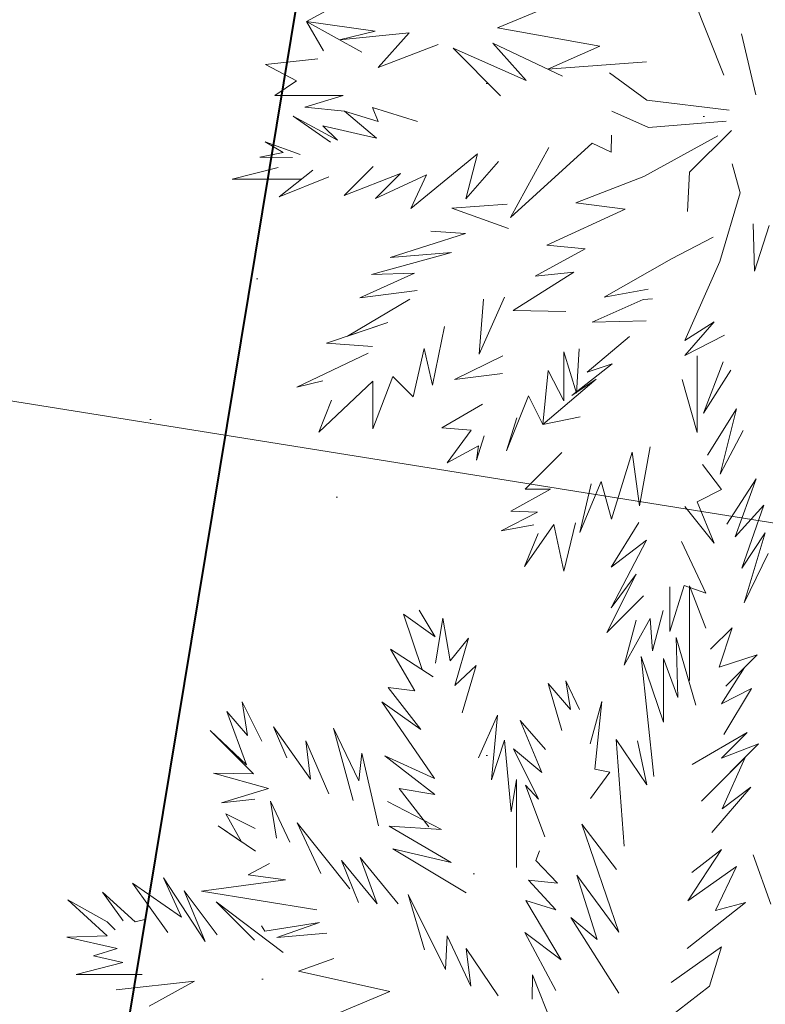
# Model space of a CAD drawing. Header units: millimetres. Extents: x 6487905018 to 6488192500, y 5882180700 to 5882375224.
# Tile 160 of 256: x 6488052210 to 6488053269, y 5882259271 to 5882260671. Entities that reach past the tile are written whole.
import ezdxf
from ezdxf.xclip import XClip

# ---------------------------------------------------------------- set-up
doc = ezdxf.new("R2010")
doc.units = ezdxf.units.MM
doc.header["$MEASUREMENT"] = 0
doc.header["$XCLIPFRAME"] = 2
doc.linetypes.add('Przerywana', pattern=[2400, 1200, -1200])
doc.linetypes.add('Wipeout_Contour', pattern=[1000, 0, -1000])
for name, color, linetype, lineweight in [('drzewa_Nr_pióra__154', 94, 'Continuous', 5), ('LEGENDA_Nr_pióra__20', 2, 'Continuous', 40), ('linie plan_Nr_pióra__2', 160, 'Continuous', 25), ('przewod_telekomunikacyjny__linia__Nr_pióra__1', 7, 'Continuous', 0), ('teren zielony_Nr_pióra__157', 93, 'Continuous', 0), ('Wymiarowanie_Nr_pióra__1', 7, 'Continuous', 0)]:
    doc.layers.add(name, color=color, linetype=linetype, lineweight=lineweight)
for name, color, linetype in [('Mapa cyfrowa', 7, 'Continuous'), ('przewod_telekomunikacyjny__linia_', 7, 'Continuous'), ('Wymiarowanie', 7, 'Continuous'), ('Zamość 06.10._2_Mapa cyfrowa', 7, 'Continuous')]:
    doc.layers.add(name, color=color, linetype=linetype)
doc.styles.add('GENERATED_STYLE_2', font='txt')
doc.linetypes.add('Symbol', pattern='A,0,[5,PZT Orlen Zamość.pdf1.Shx,S=11.904762,R=0,X=0,Y=0],-2000,0', length=2000)
doc.dimstyles.new('GENERATED_STYLE__1', dxfattribs={"dimtxt": 750, "dimasz": 570, "dimexe": 0.18, "dimexo": 0, "dimgap": 0.09, "dimtad": 1, "dimlfac": 0.001, "dimzin": 0, "dimdsep": 46, "dimtxsty": 'GENERATED_STYLE_2', "dimblk": 'ARROWHEAD_11', "dimblk1": 'ARROWHEAD_11', "dimblk2": 'ARROWHEAD_11', "dimcen": 0.09, "dimclrd": 7, "dimclre": 7, "dimclrt": 7, "dimazin": 0, "dimtfac": 1, "dimtdec": 4, "dimtmove": 2, "dimatfit": 3, "dimfxl": 0, "dimtolj": 1, "dimtzin": 0, "dimarcsym": 0})
doc.dimstyles.new('GENERATED_STYLE__2', dxfattribs={"dimtxt": 750, "dimasz": 570, "dimexe": 0.18, "dimexo": 0, "dimgap": 0.09, "dimtad": 1, "dimlfac": 0.001, "dimzin": 0, "dimdsep": 46, "dimtxsty": 'GENERATED_STYLE_2', "dimblk": 'ARROWHEAD_11', "dimblk1": 'ARROWHEAD_11', "dimblk2": 'ARROWHEAD_11', "dimcen": 0.09, "dimclrd": 7, "dimclre": 7, "dimclrt": 7, "dimazin": 0, "dimtfac": 1, "dimtdec": 4, "dimtmove": 0, "dimatfit": 3, "dimfxl": 0, "dimtolj": 1, "dimtzin": 0, "dimarcsym": 0})
doc.dimstyles.new('GENERATED_STYLE__9', dxfattribs={"dimtxt": 750, "dimasz": 917.874396, "dimexe": 0.18, "dimexo": 40, "dimgap": 0.09, "dimtad": 1, "dimdec": 0, "dimlfac": 0.1, "dimzin": 0, "dimdsep": 46, "dimtxsty": 'GENERATED_STYLE_2', "dimblk": 'ARROWHEAD_5', "dimblk1": 'ARROWHEAD_5', "dimblk2": 'ARROWHEAD_5', "dimcen": 0.09, "dimclrd": 7, "dimclre": 7, "dimclrt": 7, "dimazin": 0, "dimtfac": 1, "dimtdec": 4, "dimtmove": 2, "dimatfit": 3, "dimfxl": 0, "dimtolj": 1, "dimtzin": 0, "dimarcsym": 0})

# ---------------------------------------------------------------- blocks, each defined once
blk = doc.blocks.new('Rysunek_1_2')
at = {"color": 254, "linetype": 'Wipeout_Contour', "lineweight": 0, "ltscale": 70061284114.24681}
blk.add_wipeout([(6487915525.867126, 5882181505.900702), (6488146644.289524, 5882181505.900702), (6488146644.289524, 5882373115.540435), (6488107628.768834, 5882373115.540435), (6488107628.768834, 5882320263.490532), (6488101226.436201, 5882320263.490532), (6488101226.436201, 5882373115.540435), (6487915525.867126, 5882373115.540435)], dxfattribs=at).dxf.layer = 'Zamość 06.10._2_Mapa cyfrowa'
blk = doc.blocks.new('*D47', base_point=(6488045394.921593, 5882250647.102998))
at = {"layer": 'Wymiarowanie_Nr_pióra__1', "linetype": 'Continuous'}
for points in [[(6488042650.612259, 5882261679.617494), (6488042639.194189, 5882261737.020009), (6488042606.678276, 5882261785.683512), (6488042558.014774, 5882261818.199424), (6488042500.612259, 5882261829.617494), (6488042443.209744, 5882261818.199424), (6488042394.546242, 5882261785.683512), (6488042362.03033, 5882261737.020009), (6488042350.612259, 5882261679.617494), (6488042362.03033, 5882261622.214979), (6488042394.546242, 5882261573.551476), (6488042443.209744, 5882261541.035564), (6488042500.612259, 5882261529.617494), (6488042558.014774, 5882261541.035564), (6488042606.678276, 5882261573.551476), (6488042639.194189, 5882261622.214979)], [(6488055682.027223, 5882259595.361387), (6488055670.609153, 5882259652.763903), (6488055638.09324, 5882259701.427404), (6488055589.429737, 5882259733.943317), (6488055532.027223, 5882259745.361387), (6488055474.624708, 5882259733.943317), (6488055425.961205, 5882259701.427404), (6488055393.445292, 5882259652.763903), (6488055382.027223, 5882259595.361387), (6488055393.445292, 5882259537.958873), (6488055425.961205, 5882259489.29537), (6488055474.624708, 5882259456.779458), (6488055532.027223, 5882259445.361387), (6488055589.429737, 5882259456.779458), (6488055638.09324, 5882259489.29537), (6488055670.609153, 5882259537.958873)]]:
    blk.add_hatch(color=256, dxfattribs=at).paths.add_polyline_path(points)
for p, q in [((6488042589.449903, 5882262235.057971), (6488042524.302298, 5882261827.734955)), ((6488042352.494799, 5882261703.307532), (6488042204.377338, 5882261726.997571)), ((6488055383.909762, 5882259619.051426), (6488042648.72972, 5882261655.927456)), ((6488042476.922221, 5882261531.500033), (6488042411.774615, 5882261124.177017)), ((6488055620.864867, 5882260150.801864), (6488055555.717261, 5882259743.478848)), ((6488055828.262143, 5882259547.981311), (6488055680.144683, 5882259571.671349)), ((6488055508.337184, 5882259447.243927), (6488055443.189578, 5882259039.920911))]:
    blk.add_line(p, q, dxfattribs=at)
for centre in [(6488042500.612259, 5882261679.617494), (6488055532.027223, 5882259595.361387)]:
    blk.add_circle(centre, 150, dxfattribs=at)
at = {"layer": 'Wymiarowanie_Nr_pióra__1', "insert": (6488047773.816525, 5882260988.122977), "char_height": 750, "attachment_point": 7, "rotation": 350.913025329, "style": 'GENERATED_STYLE_2'}
blk.add_mtext('\\A1;{\\fArial|b1|i0|c238|p38;13,20}', dxfattribs=at)
blk = doc.blocks.new('ARROWHEAD_11')
at = {"color": 0, "linetype": 'Continuous', "lineweight": 0}
blk.add_line((0, 0), (-1, 0), dxfattribs=at)
at = {"color": 0, "linetype": 'Continuous', "lineweight": 0, "const_width": 0.25, "flags": 128}
blk.add_lwpolyline([(-0.125, 0, 1), (0.125, 0, 1)], format="xyb", close=True, dxfattribs=at)
blk = doc.blocks.new('*D48', base_point=(6488045394.921593, 5882250647.102998))
at = {"layer": 'Wymiarowanie_Nr_pióra__1', "linetype": 'Continuous'}
for points in [[(6488036623.110794, 5882257396.875629), (6488036611.692724, 5882257454.278144), (6488036579.176811, 5882257502.941647), (6488036530.513309, 5882257535.45756), (6488036473.110794, 5882257546.875629), (6488036415.70828, 5882257535.45756), (6488036367.044777, 5882257502.941647), (6488036334.528864, 5882257454.278144), (6488036323.110794, 5882257396.875629), (6488036334.528864, 5882257339.473115), (6488036367.044777, 5882257290.809612), (6488036415.70828, 5882257258.293699), (6488036473.110794, 5882257246.875629), (6488036530.513309, 5882257258.293699), (6488036579.176811, 5882257290.809612), (6488036611.692724, 5882257339.473115)], [(6488054863.783208, 5882254479.44625), (6488054852.365138, 5882254536.848765), (6488054819.849225, 5882254585.512267), (6488054771.185722, 5882254618.02818), (6488054713.783208, 5882254629.44625), (6488054656.380693, 5882254618.02818), (6488054607.717191, 5882254585.512267), (6488054575.201278, 5882254536.848765), (6488054563.783208, 5882254479.44625), (6488054575.201278, 5882254422.043736), (6488054607.717191, 5882254373.380233), (6488054656.380693, 5882254340.86432), (6488054713.783208, 5882254329.44625), (6488054771.185722, 5882254340.86432), (6488054819.849225, 5882254373.380233), (6488054852.365138, 5882254422.043736)]]:
    blk.add_hatch(color=256, dxfattribs=at).paths.add_polyline_path(points)
for p, q in [((6488036561.948439, 5882257952.316106), (6488036496.800833, 5882257544.99309)), ((6488036324.993334, 5882257420.565668), (6488036176.875874, 5882257444.255706)), ((6488054565.665748, 5882254503.136289), (6488036621.228254, 5882257373.185591)), ((6488036449.420755, 5882257248.758169), (6488036384.273149, 5882256841.435153)), ((6488054802.620852, 5882255034.886726), (6488054737.473247, 5882254627.56371)), ((6488055010.018128, 5882254432.066174), (6488054861.900668, 5882254455.756211)), ((6488054690.093169, 5882254331.32879), (6488054624.945563, 5882253924.005774))]:
    blk.add_line(p, q, dxfattribs=at)
for centre in [(6488036473.110794, 5882257396.875629), (6488054713.783208, 5882254479.44625)]:
    blk.add_circle(centre, 150, dxfattribs=at)
at = {"layer": 'Wymiarowanie_Nr_pióra__1', "insert": (6488043336.663181, 5882256451.019419), "char_height": 750, "attachment_point": 7, "rotation": 350.913025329, "style": 'GENERATED_STYLE_2'}
blk.add_mtext('\\A1;{\\fArial|b1|i0|c238|p38;18,47}', dxfattribs=at)
blk = doc.blocks.new('*D77', base_point=(6488045394.921593, 5882250647.102998))
at = {"layer": 'przewod_telekomunikacyjny__linia__Nr_pióra__1', "linetype": 'Continuous'}
blk.add_hatch(color=256, dxfattribs=at).paths.add_polyline_path([(6488057351.020344, 5882262834.607491), (6488056625.094238, 5882262197.391973), (6488057040.957753, 5882261919.79958)])
for p, q in [((6488057351.020344, 5882262834.607491), (6488056625.094238, 5882262197.391973)), ((6488057351.020344, 5882262834.607491), (6488057040.957753, 5882261919.79958)), ((6488057040.957753, 5882261919.79958), (6488056625.094238, 5882262197.391973)), ((6488056833.025996, 5882262058.595777), (6488046247.324568, 5882246200.066916)), ((6488046247.324568, 5882246200.066916), (6488053285.437386, 5882256743.923269)), ((6488049023.248511, 5882250108.702061), (6488049023.248511, 5882250608.702061)), ((6488048773.248511, 5882250358.702061), (6488049273.248511, 5882250358.702061))]:
    blk.add_line(p, q, dxfattribs=at)
at = {"layer": 'przewod_telekomunikacyjny__linia__Nr_pióra__1', "insert": (6488051112.822264, 5882253874.06099), "char_height": 750, "attachment_point": 7, "rotation": 56.276556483, "style": 'GENERATED_STYLE_2'}
blk.add_mtext('\\A1;{\\fArial|b1|i0|c238|p38;R 1\xa0500}', dxfattribs=at)
blk = doc.blocks.new('ARROWHEAD_5')
at = {"color": 0, "linetype": 'Continuous', "lineweight": 0}
blk.add_line((0, 0), (-1, 0), dxfattribs=at)
blk.add_solid([(-1, 0.2679), (0, 0), (-1, -0.2679), (-1, 0.2679)], dxfattribs=at)

msp = doc.modelspace()

# ---------------------------------------------------------------- block references
at = {"layer": 'Mapa cyfrowa', "color": 22, "linetype": 'Continuous', "lineweight": 5}
ref = msp.add_blockref('Rysunek_1_2', (0, 0), dxfattribs=at)
XClip(ref).set_block_clipping_path([(6487915525.8671264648, 5882181505.9007024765), (6488146644.2895231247, 5882181505.9007024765), (6488146644.2895231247, 5882373115.5404348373), (6488107628.7688331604, 5882373115.5404348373), (6488107628.7688331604, 5882320263.4905319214), (6488101226.4362001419, 5882320263.4905319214), (6488101226.4362001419, 5882373115.5404348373), (6487915525.8671264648, 5882373115.5404348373)])

# ---------------------------------------------------------------- next in the draw order: hatches: boundary and pattern name
at = {"layer": 'teren zielony_Nr_pióra__157', "linetype": 'Continuous'}
h = msp.add_hatch(dxfattribs=at)
h.set_pattern_fill('płyty_kamienne', color=256, style=0, pattern_type=2)
h.set_pattern_definition([(45, (6488045394.9, 5882252147.1), (-477.297, 477.297), [0, -450, 0, -675]), (110, (6488046894.9, 5882252147.1), (634.293, 230.864), [0, -330, 0, -570])])
h.paths.add_polyline_path([(6488047566.699059, 5882255932.5327), (6488045555.029326, 5882243354.950158), (6488046140.947524, 5882232527.375745, 0.2070569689), (6488048206.599371, 5882228254.370432, 0.0243137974), (6488049407.91275, 5882227454.239101, 0.0023663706), (6488049528.889167, 5882227382.669014), (6488050419.958063, 5882227639.987889), (6488050422.409745, 5882227655.31354), (6488050730.000001, 5882229610.000001), (6488051058.251553, 5882231630.009551), (6488051118.989788, 5882232009.688929), (6488053911.431513, 5882249465.456784), (6488055989.23284, 5882262453.952582), (6488056194.365236, 5882263736.503895), (6488052143.069927, 5882263733.65154), (6488050824.942152, 5882255492.308228, 0.0532631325)])

# ---------------------------------------------------------------- next in the draw order: linework, layer by layer
at = {"layer": 'drzewa_Nr_pióra__154', "linetype": 'Continuous'}
for p, q in [((6488052617.306378, 5882260668.001631), (6488052681.666113, 5882260703.358883)), ((6488053209.692203, 5882260592.04259), (6488053161.714612, 5882260712.409891)), ((6488052888.129336, 5882260659.161404), (6488052959.421035, 5882260688.662822)), ((6488052714.413081, 5882260654.225244), (6488052617.306378, 5882260668.001631)), ((6488052641.163065, 5882260626.355024), (6488052617.306378, 5882260668.001631)), ((6488052617.306378, 5882260668.001631), (6488052695.552835, 5882260624.357286)), ((6488052663.744664, 5882260642.226916), (6488052714.413081, 5882260654.225244)), ((6488052763.105252, 5882260651.922211), (6488052663.744664, 5882260642.226916)), ((6488052718.708983, 5882260602.479947), (6488052763.105252, 5882260651.922211)), ((6488053033.780439, 5882260633.053293), (6488052888.129336, 5882260659.161404)), ((6488053234.884709, 5882260650.372749), (6488053255.348179, 5882260563.904092)), ((6488052804.10159, 5882260635.510502), (6488052718.708983, 5882260602.479947)), ((6488052928.876192, 5882260584.078783), (6488052881.764373, 5882260637.458126)), ((6488052881.764373, 5882260637.458126), (6488052980.793174, 5882260590.616595)), ((6488052892.684653, 5882260562.576202), (6488052825.247498, 5882260630.013358)), ((6488052825.247498, 5882260630.013358), (6488052928.876192, 5882260584.078783)), ((6488052960.028633, 5882260600.438414), (6488053033.780439, 5882260633.053293)), ((6488052558.66756, 5882260607.144409), (6488052632.976702, 5882260614.894267)), ((6488052603.050129, 5882260583.989093), (6488052558.66756, 5882260607.144409)), ((6488053100.051358, 5882260610.721287), (6488052960.028633, 5882260600.438414)), ((6488053100.606795, 5882260556.198758), (6488053047.565433, 5882260595.19976)), ((6488052572.146306, 5882260563.100524), (6488052603.050129, 5882260583.989093)), ((6488052669.022569, 5882260563.100524), (6488052572.146306, 5882260563.100524)), ((6488052614.829003, 5882260546.490051), (6488052669.022569, 5882260563.100524)), ((6488053217.609801, 5882260542.158398), (6488053100.606795, 5882260556.198758)), ((6488052671.15174, 5882260540.641749), (6488052614.829003, 5882260546.490051)), ((6488052716.696992, 5882260502.06244), (6488052671.15174, 5882260540.641749)), ((6488052671.15174, 5882260540.641749), (6488052719.113873, 5882260525.853384)), ((6488052719.113873, 5882260525.853384), (6488052710.874983, 5882260546.058556)), ((6488052710.874983, 5882260546.058556), (6488052774.973851, 5882260526.196934)), ((6488053102.67839, 5882260517.521328), (6488053050.685513, 5882260540.598357)), ((6488052651.290118, 5882260496.404502), (6488052598.024861, 5882260533.419342)), ((6488052598.024861, 5882260533.419342), (6488052660.910821, 5882260499.457262)), ((6488053212.929681, 5882260526.557997), (6488053102.67839, 5882260517.521328)), ((6488052660.910821, 5882260499.457262), (6488052640.334438, 5882260520.037406)), ((6488052640.334438, 5882260520.037406), (6488052716.696992, 5882260502.06244)), ((6488053160.996955, 5882260453.827663), (6488053220.528085, 5882260513.358793)), ((6488052583.89526, 5882260482.068395), (6488052558.301619, 5882260497.307303)), ((6488052558.301619, 5882260497.307303), (6488052607.955671, 5882260479.251284)), ((6488052906.725015, 5882260389.411754), (6488053022.692141, 5882260495.320704)), ((6488053022.692141, 5882260495.320704), (6488053049.662107, 5882260482.261615)), ((6488053049.662107, 5882260482.261615), (6488053050.248702, 5882260506.41476)), ((6488053096.238683, 5882260448.035979), (6488053201.433194, 5882260505.496191)), ((6488052551.050321, 5882260475.286181), (6488052583.89526, 5882260482.068395)), ((6488052765.043041, 5882260402.513201), (6488052859.837143, 5882260480.154084)), ((6488052859.837143, 5882260480.154084), (6488052843.44525, 5882260416.113758)), ((6488052961.326417, 5882260489.254318), (6488052906.725015, 5882260389.411754)), ((6488052597.218288, 5882260474.723653), (6488052551.050321, 5882260475.286181)), ((6488052843.44525, 5882260416.113758), (6488052889.629575, 5882260469.320473)), ((6488053232.943139, 5882260424.767062), (6488053221.478701, 5882260465.758035)), ((6488052511.491948, 5882260444.018108), (6488052576.804547, 5882260460.41655)), ((6488052626.011691, 5882260456.681259), (6488052578.163239, 5882260418.763618)), ((6488052711.777783, 5882260462.098065), (6488052670.401396, 5882260420.721677)), ((6488052670.401396, 5882260420.721677), (6488052750.674703, 5882260452.17695)), ((6488052750.674703, 5882260452.17695), (6488052714.970978, 5882260416.473225)), ((6488053157.997326, 5882260397.891938), (6488053160.996955, 5882260453.827663)), ((6488052610.032001, 5882260444.018108), (6488052511.491948, 5882260444.018108)), ((6488052578.163239, 5882260418.763618), (6488052648.769004, 5882260447.118012)), ((6488052714.970978, 5882260416.473225), (6488052787.449043, 5882260450.142168)), ((6488052787.449043, 5882260450.142168), (6488052765.043041, 5882260402.513201)), ((6488053096.238683, 5882260448.035979), (6488052999.516198, 5882260410.595017)), ((6488053204.31826, 5882260326.914468), (6488053232.943139, 5882260424.767062)), ((6488052999.516198, 5882260410.595017), (6488053069.718001, 5882260401.234777)), ((6488052823.610131, 5882260403.025602), (6488052902.107247, 5882260408.5463)), ((6488052903.919406, 5882260373.835464), (6488052823.610131, 5882260403.025602)), ((6488053069.718001, 5882260401.234777), (6488052958.310844, 5882260350.1745)), ((6488052843.040982, 5882260367.036142), (6488052793.590908, 5882260370.033976)), ((6488053251.681077, 5882260380.675529), (6488053253.553124, 5882260313.281797)), ((6488053253.553124, 5882260313.281797), (6488053274.272676, 5882260378.27729)), ((6488052735.869425, 5882260332.593014), (6488052843.040982, 5882260367.036142)), ((6488053135.239685, 5882260331.032973), (6488053194.862163, 5882260361.47662)), ((6488052709.180227, 5882260308.365533), (6488052822.849583, 5882260339.766726)), ((6488052822.849583, 5882260339.766726), (6488052735.869425, 5882260332.593014)), ((6488053012.848553, 5882260345.165227), (6488052941.794715, 5882260306.072332)), ((6488052958.310844, 5882260350.1745), (6488053012.848553, 5882260345.165227)), ((6488053040.07724, 5882260276.431571), (6488053135.239685, 5882260331.032973)), ((6488053154.396977, 5882260214.591582), (6488053204.31826, 5882260326.914468)), ((6488052996.597178, 5882260311.685905), (6488052910.51816, 5882260257.466434)), ((6488052941.794715, 5882260306.072332), (6488052996.597178, 5882260311.685905)), ((6488052692.954462, 5882260275.300099), (6488052770.602866, 5882260310.668777)), ((6488052770.602866, 5882260310.668777), (6488052709.180227, 5882260308.365533)), ((6488052774.3275, 5882260285.900956), (6488052692.954462, 5882260275.300099)), ((6488053102.406795, 5882260287.858809), (6488053040.07724, 5882260276.431571)), ((6488052675.315601, 5882260221.0642), (6488052763.950146, 5882260273.31149)), ((6488052862.431616, 5882260195.200561), (6488052898.113593, 5882260276.431571)), ((6488052868.472832, 5882260273.31149), (6488052862.431616, 5882260195.200561)), ((6488053022.943604, 5882260240.84195), (6488053095.113792, 5882260273.011665)), ((6488053095.113792, 5882260273.011665), (6488053108.266397, 5882260273.800732)), ((6488052910.51816, 5882260257.466434), (6488052985.475838, 5882260256.15105)), ((6488053099.548432, 5882260242.48009), (6488053022.943604, 5882260240.84195)), ((6488053196.133399, 5882260241.392318), (6488053154.396977, 5882260214.591582)), ((6488053154.489576, 5882260193.468363), (6488053196.133399, 5882260241.392318)), ((6488052645.3871, 5882260210.909887), (6488052732.749345, 5882260240.550649)), ((6488052732.749345, 5882260240.550649), (6488052675.315601, 5882260221.0642)), ((6488052795.824612, 5882260151.337195), (6488052813.217971, 5882260234.818244)), ((6488053015.548471, 5882260169.555736), (6488053075.662626, 5882260220.270844)), ((6488053210.55842, 5882260222.391783), (6488053154.489576, 5882260193.468363)), ((6488052710.908784, 5882260206.229767), (6488052645.3871, 5882260210.909887)), ((6488052768.630266, 5882260134.467923), (6488052784.199289, 5882260203.450696)), ((6488052784.199289, 5882260203.450696), (6488052795.824612, 5882260151.337195)), ((6488053000.35498, 5882260139.866772), (6488053004.466843, 5882260202.672128)), ((6488052603.266018, 5882260148.508285), (6488052704.668623, 5882260196.869527)), ((6488052896.048689, 5882260193.076159), (6488052827.363751, 5882260159.160381)), ((6488052982.634005, 5882260129.180573), (6488052982.634005, 5882260198.429566)), ((6488052982.634005, 5882260198.429566), (6488053000.35498, 5882260139.866772)), ((6488053172.08591, 5882260084.146383), (6488053171.863691, 5882260193.004666)), ((6488052952.714995, 5882260095.466922), (6488052960.515196, 5882260171.908885)), ((6488052960.515196, 5882260171.908885), (6488052982.634005, 5882260129.180573)), ((6488052993.959801, 5882260136.552431), (6488053051.105821, 5882260181.454174)), ((6488053051.105821, 5882260181.454174), (6488053015.548471, 5882260169.555736)), ((6488053180.917659, 5882260111.628937), (6488053208.661205, 5882260184.647815)), ((6488053219.918661, 5882260172.4705), (6488053180.917659, 5882260111.628937)), ((6488052640.530517, 5882260157.609674), (6488052603.266018, 5882260148.508285)), ((6488052711.42336, 5882260089.226761), (6488052739.849229, 5882260163.457119)), ((6488052739.849229, 5882260163.457119), (6488052768.630266, 5882260134.467923)), ((6488052827.363751, 5882260159.160381), (6488052895.41806, 5882260167.986944)), ((6488052952.714995, 5882260095.466922), (6488053028.419987, 5882260159.886522)), ((6488053028.419987, 5882260159.886522), (6488052993.959801, 5882260136.552431)), ((6488053150.840086, 5882260159.428565), (6488053172.08591, 5882260084.146383)), ((6488052634.46682, 5882260084.546641), (6488052711.42336, 5882260156.889826)), ((6488052711.42336, 5882260156.889826), (6488052711.42336, 5882260089.226761)), ((6488052652.727849, 5882260129.940788), (6488052634.46682, 5882260084.546641)), ((6488052901.233673, 5882260058.02596), (6488052932.434475, 5882260136.027964)), ((6488052932.434475, 5882260136.027964), (6488052952.714995, 5882260095.466922)), ((6488052867.212703, 5882260124.464674), (6488052809.191308, 5882260090.786801)), ((6488053227.718861, 5882260117.869097), (6488053186.377429, 5882260051.876066)), ((6488053204.626898, 5882260024.753477), (6488053227.718861, 5882260117.869097)), ((6488052915.654599, 5882260104.648918), (6488052901.233673, 5882260058.02596)), ((6488053005.756358, 5882260106.387202), (6488052952.714995, 5882260095.466922)), ((6488052809.191308, 5882260090.786801), (6488052850.864778, 5882260087.192708)), ((6488052850.864778, 5882260087.192708), (6488052816.991508, 5882260040.865519)), ((6488052858.463978, 5882260044.849092), (6488052869.265769, 5882260079.216002)), ((6488053237.079102, 5882260086.668296), (6488053204.626898, 5882260024.753477)), ((6488052816.991508, 5882260040.865519), (6488052861.515088, 5882260064.989535)), ((6488052861.515088, 5882260064.989535), (6488052858.463978, 5882260044.849092)), ((6488053089.998523, 5882259980.023955), (6488053105.390164, 5882260063.640175)), ((6488052927.754354, 5882260003.424557), (6488052979.522049, 5882260055.369299)), ((6488053050.127852, 5882259960.750508), (6488053079.717366, 5882260056.005238)), ((6488053079.717366, 5882260056.005238), (6488053089.998523, 5882259980.023955)), ((6488053206.517838, 5882260002.824111), (6488053179.357618, 5882260038.307053)), ((6488053255.799582, 5882260018.026532), (6488053214.150711, 5882259953.943564)), ((6488053225.836974, 5882259935.539639), (6488053255.799582, 5882260018.026532)), ((6488053005.269911, 5882259941.954716), (6488053035.663186, 5882260014.298328)), ((6488053021.356759, 5882260011.224757), (6488053005.269911, 5882259941.954716)), ((6488053035.663186, 5882260014.298328), (6488053050.127852, 5882259960.750508)), ((6488052907.473833, 5882259972.223755), (6488052963.713421, 5882260003.261629)), ((6488052963.713421, 5882260003.261629), (6488052927.754354, 5882260003.424557)), ((6488053172.075655, 5882259985.591074), (6488053206.517838, 5882260002.824111)), ((6488053154.396977, 5882259979.02553), (6488053195.966681, 5882259926.692175)), ((6488053195.966681, 5882259926.692175), (6488053172.075655, 5882259985.591074)), ((6488053266.719863, 5882259980.58557), (6488053225.836974, 5882259935.539639)), ((6488053235.500241, 5882259891.354668), (6488053266.719863, 5882259980.58557)), ((6488052893.433473, 5882259944.143034), (6488052945.024039, 5882259970.941492)), ((6488052945.024039, 5882259970.941492), (6488052907.473833, 5882259972.223755)), ((6488052939.851343, 5882259952.821066), (6488052893.433473, 5882259944.143034)), ((6488052926.591989, 5882259893.395122), (6488052968.486385, 5882259953.106364)), ((6488052968.486385, 5882259953.106364), (6488052982.493424, 5882259886.894955)), ((6488052982.493424, 5882259886.894955), (6488052999.357437, 5882259955.606948)), ((6488053089.290326, 5882259956.147533), (6488053049.779801, 5882259892.424402)), ((6488052946.33197, 5882259940.316387), (6488052926.591989, 5882259893.395122)), ((6488053268.279903, 5882259941.584568), (6488053235.500241, 5882259891.354668)), ((6488053238.639142, 5882259841.742002), (6488053268.279903, 5882259941.584568)), ((6488053100.036343, 5882259931.192174), (6488053049.691216, 5882259834.777846)), ((6488053049.779801, 5882259892.424402), (6488053100.036343, 5882259931.192174)), ((6488053184.037739, 5882259855.782364), (6488053149.716857, 5882259929.104247)), ((6488053272.960024, 5882259911.943807), (6488053238.639142, 5882259841.742002)), ((6488053085.200193, 5882259882.714178), (6488053043.634131, 5882259799.620921)), ((6488053049.691216, 5882259834.777846), (6488053085.200193, 5882259882.714178)), ((6488053133.30022, 5882259801.180961), (6488053153.548472, 5882259866.407273)), ((6488053133.30022, 5882259864.791125), (6488053133.30022, 5882259801.180961)), ((6488053153.548472, 5882259866.407273), (6488053184.037739, 5882259855.782364)), ((6488053160.940049, 5882259731.542681), (6488053160.940049, 5882259866.095043)), ((6488053160.940049, 5882259866.095043), (6488053184.470206, 5882259805.850924)), ((6488053043.634131, 5882259799.620921), (6488053095.895474, 5882259851.882263)), ((6488052781.2007, 5882259746.997513), (6488052754.956028, 5882259825.658805)), ((6488052754.956028, 5882259825.658805), (6488052799.739305, 5882259793.848752)), ((6488052799.739305, 5882259793.848752), (6488052776.954391, 5882259831.334715)), ((6488052776.954391, 5882259831.334715), (6488052799.739305, 5882259793.848752)), ((6488053108.596664, 5882259773.532043), (6488053123.639572, 5882259831.280234)), ((6488052800.365707, 5882259755.992673), (6488052810.485213, 5882259820.238002)), ((6488052810.485213, 5882259820.238002), (6488052821.236229, 5882259759.289579)), ((6488053068.035623, 5882259753.251521), (6488053105.039186, 5882259819.911314)), ((6488053085.210311, 5882259817.376043), (6488053068.035623, 5882259753.251521)), ((6488053105.039186, 5882259819.911314), (6488053108.596664, 5882259773.532043)), ((6488053190.993387, 5882259775.962687), (6488053221.544172, 5882259806.513473)), ((6488053221.544172, 5882259806.513473), (6488053203.290067, 5882259750.410069)), ((6488052821.236229, 5882259759.289579), (6488052847.166909, 5882259791.873594)), ((6488052847.166909, 5882259791.873594), (6488052827.536889, 5882259724.331464)), ((6488053144.587559, 5882259707.178479), (6488053142.317331, 5882259792.498217)), ((6488053142.317331, 5882259792.498217), (6488053170.192853, 5882259696.66065)), ((6488052771.062952, 5882259717.051719), (6488052736.404064, 5882259776.273193)), ((6488052736.404064, 5882259776.273193), (6488052796.932858, 5882259736.716169)), ((6488053203.290067, 5882259750.410069), (6488053257.295091, 5882259768.162488)), ((6488053257.295091, 5882259768.162488), (6488053212.433193, 5882259723.300591)), ((6488052827.536889, 5882259724.331464), (6488052858.08719, 5882259752.872593)), ((6488052858.08719, 5882259752.872593), (6488052838.239769, 5882259685.720879)), ((6488053110.391316, 5882259595.258045), (6488053092.190849, 5882259765.562421)), ((6488053092.190849, 5882259765.562421), (6488053124.098875, 5882259672.253489)), ((6488053124.098875, 5882259672.253489), (6488053124.098875, 5882259762.645863)), ((6488053124.098875, 5882259762.645863), (6488053144.587559, 5882259707.178479)), ((6488053206.26982, 5882259698.585254), (6488053239.30137, 5882259750.168767)), ((6488053239.30137, 5882259750.168767), (6488053212.433193, 5882259723.300591)), ((6488052979.780137, 5882259660.511914), (6488052960.262114, 5882259727.270368)), ((6488052960.262114, 5882259727.270368), (6488052992.016984, 5882259690.340242)), ((6488052992.016984, 5882259690.340242), (6488052985.39963, 5882259730.95279)), ((6488052985.39963, 5882259730.95279), (6488053004.730958, 5882259690.470989)), ((6488052779.491757, 5882259661.995257), (6488052733.283983, 5882259721.671791)), ((6488052733.283983, 5882259721.671791), (6488052771.062952, 5882259717.051719)), ((6488053249.176725, 5882259720.075292), (6488053206.26982, 5882259698.585254)), ((6488053209.668277, 5882259654.920323), (6488053249.176725, 5882259720.075292)), ((6488052533.445931, 5882259653.408088), (6488052525.798653, 5882259701.39127)), ((6488052525.798653, 5882259701.39127), (6488052553.879375, 5882259645.229827)), ((6488052798.805667, 5882259592.188464), (6488052723.923743, 5882259701.39127)), ((6488052723.923743, 5882259701.39127), (6488052779.491757, 5882259661.995257)), ((6488053019.730241, 5882259641.636861), (6488053036.702863, 5882259701.741011)), ((6488053036.702863, 5882259701.741011), (6488053026.450466, 5882259605.404885)), ((6488052531.727219, 5882259611.689759), (6488052503.958092, 5882259687.350909)), ((6488052503.958092, 5882259687.350909), (6488052533.445931, 5882259653.408088)), ((6488052861.207271, 5882259621.829226), (6488052888.308118, 5882259682.434368)), ((6488052888.308118, 5882259682.434368), (6488052879.927752, 5882259590.628425)), ((6488052951.248688, 5882259600.731328), (6488052920.488793, 5882259674.870588)), ((6488052920.488793, 5882259674.870588), (6488052956.601821, 5882259633.46194)), ((6488052541.592698, 5882259599.132832), (6488052480.226397, 5882259660.499133)), ((6488052480.226397, 5882259660.499133), (6488052531.727219, 5882259611.689759)), ((6488052589.158998, 5882259621.574737), (6488052570.46433, 5882259665.745821)), ((6488052570.46433, 5882259665.745821), (6488052622.872371, 5882259591.453341)), ((6488052683.362701, 5882259560.987662), (6488052655.28198, 5882259663.950308)), ((6488052655.28198, 5882259663.950308), (6488052691.407767, 5882259588.808973)), ((6488053242.997988, 5882259657.662912), (6488053164.99272, 5882259612.15848)), ((6488053206.593788, 5882259621.258714), (6488053242.997988, 5882259657.662912)), ((6488052622.872371, 5882259591.453341), (6488052616.088024, 5882259645.801411)), ((6488052616.088024, 5882259645.801411), (6488052649.04182, 5882259570.347903)), ((6488052879.927752, 5882259590.628425), (6488052898.36303, 5882259646.803811)), ((6488052898.36303, 5882259646.803811), (6488052907.709989, 5882259545.085)), ((6488053068.083097, 5882259496.19195), (6488053057.0534, 5882259647.805967)), ((6488053057.0534, 5882259647.805967), (6488053100.355848, 5882259583.276366)), ((6488053100.355848, 5882259583.276366), (6488053087.245451, 5882259645.700852)), ((6488053087.245451, 5882259645.700852), (6488053100.355848, 5882259583.276366)), ((6488053177.993053, 5882259560.157144), (6488053259.245141, 5882259641.409231)), ((6488053259.245141, 5882259641.409231), (6488053206.593788, 5882259621.258714)), ((6488052691.407767, 5882259588.808973), (6488052695.843021, 5882259628.069386)), ((6488052695.843021, 5882259628.069386), (6488052719.243623, 5882259525.106741)), ((6488052946.662237, 5882259563.019615), (6488052910.914808, 5882259634.35009)), ((6488052910.914808, 5882259634.35009), (6488052951.248688, 5882259600.731328)), ((6488052799.558653, 5882259569.762141), (6488052728.146359, 5882259624.695142)), ((6488052728.146359, 5882259624.695142), (6488052798.805667, 5882259592.188464)), ((6488053239.945334, 5882259622.109426), (6488053194.699824, 5882259576.863914)), ((6488053207.556409, 5882259548.989511), (6488053239.945334, 5882259622.109426)), ((6488052563.096487, 5882259577.983998), (6488052485.237611, 5882259599.988665)), ((6488052485.237611, 5882259599.988665), (6488052541.592698, 5882259599.132832)), ((6488053047.961883, 5882259601.207899), (6488053020.331358, 5882259564.107743)), ((6488053026.450466, 5882259605.404885), (6488053047.961883, 5882259601.207899)), ((6488052907.709989, 5882259545.085), (6488052915.118498, 5882259591.042552)), ((6488052915.118498, 5882259591.042552), (6488052915.118498, 5882259465.825218)), ((6488052496.157891, 5882259557.867582), (6488052563.096487, 5882259577.983998)), ((6488052790.879737, 5882259523.783347), (6488052748.754233, 5882259577.866496)), ((6488052748.754233, 5882259577.866496), (6488052799.558653, 5882259569.762141)), ((6488052955.604673, 5882259509.223064), (6488052928.288994, 5882259582.828224)), ((6488052928.288994, 5882259582.828224), (6488052946.662237, 5882259563.019615)), ((6488053192.770534, 5882259515.593837), (6488053247.973793, 5882259580.073916)), ((6488053247.973793, 5882259580.073916), (6488053207.556409, 5882259548.989511)), ((6488052543.773476, 5882259562.723576), (6488052496.157891, 5882259557.867582)), ((6488052574.694677, 5882259507.526496), (6488052565.886603, 5882259559.916773)), ((6488052565.886603, 5882259559.916773), (6488052593.564014, 5882259501.79569)), ((6488052808.872503, 5882259519.744588), (6488052731.949186, 5882259559.562683)), ((6488052524.735856, 5882259502.523617), (6488052502.398052, 5882259542.267181)), ((6488052502.398052, 5882259542.267181), (6488052544.394293, 5882259521.386742)), ((6488052637.483065, 5882259457.273137), (6488052603.875778, 5882259529.147649)), ((6488052603.875778, 5882259529.147649), (6488052678.817746, 5882259435.584538)), ((6488052544.462147, 5882259489.128941), (6488052491.477772, 5882259525.106741)), ((6488052491.477772, 5882259525.106741), (6488052524.735856, 5882259502.523617)), ((6488052822.701859, 5882259472.978328), (6488052734.584123, 5882259524.733018)), ((6488052734.584123, 5882259524.733018), (6488052808.872503, 5882259519.744588)), ((6488053060.470034, 5882259373.992361), (6488053008.212374, 5882259527.606149)), ((6488053008.212374, 5882259527.606149), (6488053057.349954, 5882259462.914645)), ((6488052844.046829, 5882259429.944296), (6488052739.524144, 5882259492.3459)), ((6488052739.524144, 5882259492.3459), (6488052822.701859, 5882259472.978328)), ((6488052948.164586, 5882259489.417079), (6488052943.01139, 5882259475.698944)), ((6488053158.492553, 5882259418.453503), (6488053206.593788, 5882259491.255373)), ((6488053206.593788, 5882259491.255373), (6488053164.205317, 5882259458.741097)), ((6488052717.683583, 5882259414.343895), (6488052666.708984, 5882259475.636596)), ((6488052666.708984, 5882259475.636596), (6488052691.162902, 5882259415.903935)), ((6488052747.45951, 5882259414.133986), (6488052693.118114, 5882259479.915676)), ((6488052693.118114, 5882259479.915676), (6488052717.683583, 5882259414.343895)), ((6488052943.01139, 5882259475.698944), (6488052973.521969, 5882259443.407728)), ((6488053276.677144, 5882259413.574275), (6488053251.612251, 5882259483.686313)), ((6488052534.384035, 5882259455.605052), (6488052564.414806, 5882259471.335456)), ((6488053227.872228, 5882259467.466033), (6488053158.492553, 5882259418.453503)), ((6488053197.816066, 5882259404.710708), (6488053227.872228, 5882259467.466033)), ((6488052439.394588, 5882259395.423485), (6488052413.787775, 5882259451.264844)), ((6488052413.787775, 5882259451.264844), (6488052473.069299, 5882259360.782519)), ((6488052467.765162, 5882259432.128352), (6488052587.295395, 5882259448.454868)), ((6488052587.295395, 5882259448.454868), (6488052534.384035, 5882259455.605052)), ((6488052973.521969, 5882259443.407728), (6488052932.498767, 5882259447.713675)), ((6488052932.498767, 5882259447.713675), (6488052971.077481, 5882259405.737172)), ((6488053029.946048, 5882259363.512127), (6488053000.956519, 5882259454.991485)), ((6488053000.956519, 5882259454.991485), (6488053060.470034, 5882259373.992361)), ((6488052356.795527, 5882259390.17449), (6488052327.154765, 5882259430.735532)), ((6488052327.154765, 5882259430.735532), (6488052373.85707, 5882259388.613607)), ((6488052420.027936, 5882259373.262839), (6488052370.106653, 5882259443.464643)), ((6488052370.106653, 5882259443.464643), (6488052439.394588, 5882259395.423485)), ((6488052473.069299, 5882259360.782519), (6488052443.428536, 5882259432.544363)), ((6488052443.428536, 5882259432.544363), (6488052490.229739, 5882259370.142759)), ((6488052631.626534, 5882259405.553765), (6488052467.765162, 5882259432.128352)), ((6488052334.200239, 5882259368.806247), (6488052278.064288, 5882259420.064042)), ((6488052278.064288, 5882259420.064042), (6488052334.049117, 5882259388.424835)), ((6488052543.271102, 5882259362.342559), (6488052488.669699, 5882259416.943962)), ((6488052488.669699, 5882259416.943962), (6488052583.832144, 5882259345.182118)), ((6488052814.406068, 5882259320.74149), (6488052761.44266, 5882259427.442904)), ((6488052761.44266, 5882259427.442904), (6488052784.765306, 5882259348.822212)), ((6488052971.077481, 5882259405.737172), (6488052928.79067, 5882259418.873404)), ((6488052928.79067, 5882259418.873404), (6488052978.711953, 5882259334.631239)), ((6488053157.595979, 5882259350.491416), (6488053240.394656, 5882259415.853436)), ((6488053240.394656, 5882259415.853436), (6488053197.816066, 5882259404.710708)), ((6488052334.049117, 5882259388.424835), (6488052345.159319, 5882259377.419507)), ((6488052373.85707, 5882259388.613607), (6488052387.7095, 5882259392.087017)), ((6488053060.801158, 5882259287.214347), (6488052992.462276, 5882259394.823411)), ((6488052992.462276, 5882259394.823411), (6488053029.946048, 5882259363.512127)), ((6488052557.703192, 5882259375.552325), (6488052553.337559, 5882259383.033164)), ((6488052553.337559, 5882259383.033164), (6488052557.703192, 5882259375.552325)), ((6488052635.503136, 5882259387.672602), (6488052557.703192, 5882259375.552325)), ((6488052575.184743, 5882259366.311248), (6488052635.503136, 5882259387.672602)), ((6488052276.504249, 5882259367.022679), (6488052334.200239, 5882259368.806247)), ((6488052348.130954, 5882259350.556778), (6488052276.504249, 5882259367.022679)), ((6488052646.005347, 5882259372.363527), (6488052575.184743, 5882259366.311248)), ((6488052817.061677, 5882259368.544809), (6488052814.406068, 5882259320.74149)), ((6488052850.286989, 5882259297.340889), (6488052817.061677, 5882259368.544809)), ((6488052978.711953, 5882259334.631239), (6488052927.23063, 5882259373.632241)), ((6488052927.23063, 5882259373.632241), (6488052971.32107, 5882259291.212839)), ((6488052314.650316, 5882259340.423938), (6488052348.130954, 5882259350.556778)), ((6488052889.287992, 5882259283.300529), (6488052843.702999, 5882259350.642864)), ((6488052843.702999, 5882259350.642864), (6488052850.286989, 5882259297.340889)), ((6488053206.3295, 5882259353.307133), (6488053134.897529, 5882259302.557457)), ((6488053189.304951, 5882259297.069052), (6488053206.3295, 5882259353.307133)), ((6488052356.032106, 5882259330.892122), (6488052314.650316, 5882259340.423938)), ((6488052605.885872, 5882259318.321525), (6488052655.862712, 5882259336.430118)), ((6488052289.939281, 5882259313.616711), (6488052356.032106, 5882259330.892122)), ((6488052735.621911, 5882259289.401345), (6488052605.885872, 5882259318.321525)), ((6488052383.514516, 5882259313.616711), (6488052289.939281, 5882259313.616711)), ((6488052457.866989, 5882259304.097406), (6488052346.706052, 5882259292.140756)), ((6488052393.507255, 5882259268.740154), (6488052457.866989, 5882259304.097406)), ((6488052937.915487, 5882259313.148415), (6488052937.649234, 5882259278.620408)), ((6488052985.893079, 5882259192.781114), (6488052937.915487, 5882259313.148415)), ((6488053114.291417, 5882259239.048894), (6488053189.304951, 5882259297.069052)), ((6488052664.330213, 5882259259.899927), (6488052735.621911, 5882259289.401345))]:
    msp.add_line(p, q, dxfattribs=at)
at = {"layer": 'LEGENDA_Nr_pióra__20', "linetype": 'Symbol'}
msp.add_line((6488053550.826113, 5882266421.765303), (6488049834.925352, 5882243962.319559), dxfattribs=at)
at = {"layer": 'linie plan_Nr_pióra__2', "linetype": 'Przerywana'}
msp.add_arc((6488049023.248511, 5882250358.702061), 15000, 355.9747496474, 89.7571800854, dxfattribs=at)

# ---------------------------------------------------------------- next in the draw order: dimensions: what is measured, and where the dimension line sits
at = {"layer": 'przewod_telekomunikacyjny__linia_', "linetype": 'Continuous'}
dim = msp.add_radius_dim(center=(6488049023.248511, 5882250358.702061), mpoint=(6488057351.020344, 5882262834.607491), dimstyle='GENERATED_STYLE__9', dxfattribs=at)
dim.commit()
dim.dimension.update_dxf_attribs({"geometry": '*D77', "text_midpoint": (6488051798.354351, 5882255576.513194), "dimtype": 164, "text_rotation": 56.276556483})
at = {"layer": 'Wymiarowanie', "linetype": 'Continuous'}
for base, p1, p2, dimstyle, picture, middle in [((6488042500.612259, 5882261679.617494), (6488055532.027225, 5882259595.361398), (6488042563.518991, 5882262072.929875), 'GENERATED_STYLE__2', '*D47', (6488049099.234839, 5882261155.900558)), ((6488036473.110794, 5882257396.875629), (6488054713.78321, 5882254479.44626), (6488037093.05036, 5882261272.929874), 'GENERATED_STYLE__1', '*D48', (6488044662.081496, 5882256618.796999))]:
    dim = msp.add_linear_dim(base=base, p1=p1, p2=p2, angle=170.913025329, dimstyle=dimstyle, dxfattribs=at)
    dim.commit()
    dim.dimension.update_dxf_attribs({"geometry": picture, "text_midpoint": middle, "dimtype": 160, "text_rotation": 350.913025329})

doc.saveas('drawing.dxf')
